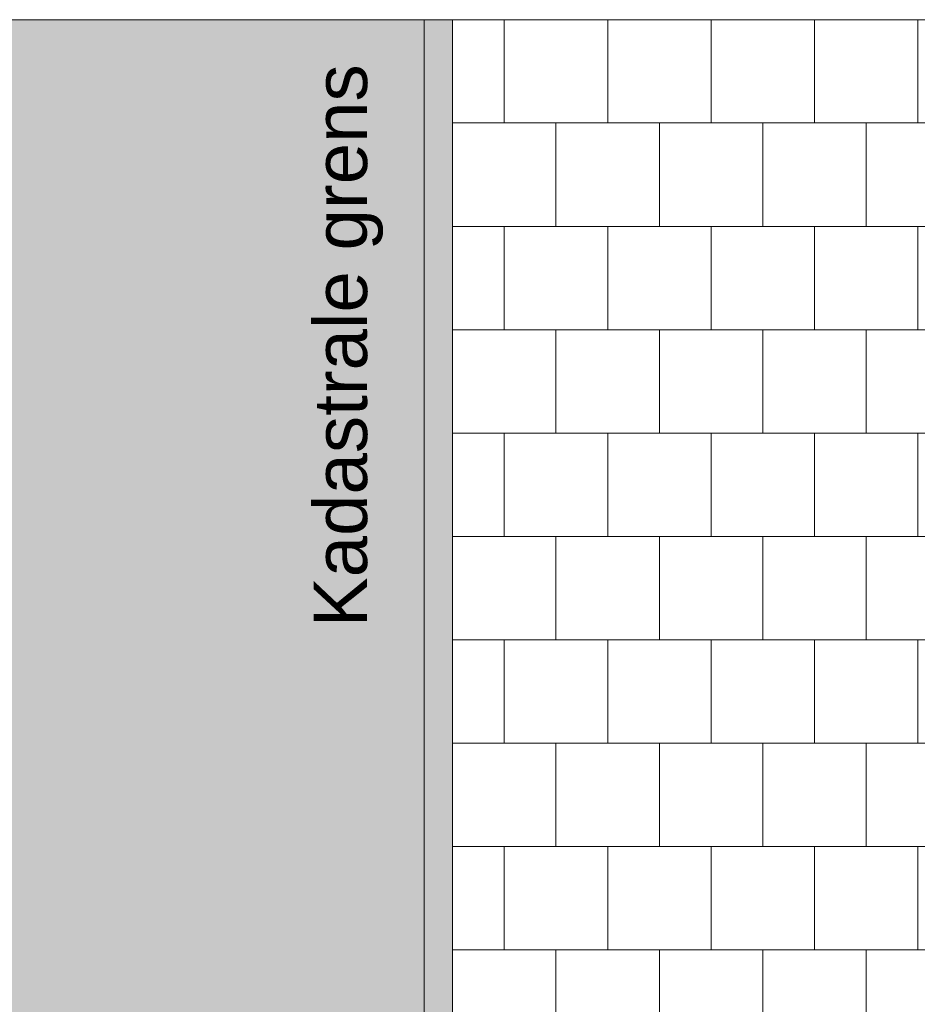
# Model space of a CAD drawing. Header units: metres. Extents: x 92403 to 95147, y 464428 to 465602.
# Tile 33 of 256: x 92430.23 to 92432.76, y 465040.13 to 465042.9. Entities that reach past the tile are written whole.
import ezdxf

# ---------------------------------------------------------------- set-up
doc = ezdxf.new("R2010")
doc.units = ezdxf.units.M
doc.linetypes.add('XX-PROJECTGRENS', pattern=[18, 12, -3, 0, -3])
doc.layers.add('X-XX-AL-RMB - profiel', color=7, linetype='CONTINUOUS', lineweight=9)
doc.styles.add('Leiden', font='isocp.shx')

msp = doc.modelspace()

# ---------------------------------------------------------------- hatches: boundary and pattern name
at = {"layer": 'X-XX-AL-RMB - profiel', "true_color": 0xcfc9ba, "transparency": 33554636}
h = msp.add_hatch(color=9, dxfattribs=at)
h.dxf.hatch_style = 1
h.paths.add_polyline_path([(92431.368658, 465042.900915), (92422.868658, 465042.900915), (92422.868658, 465039.035115), (92431.368658, 465039.035115)])
at = {"layer": 'X-XX-AL-RMB - profiel', "true_color": 0xb0b0b0}
h = msp.add_hatch(color=253, dxfattribs=at)
h.dxf.hatch_style = 1
h.paths.add_polyline_path([(92431.448658, 465042.900915), (92431.448658, 465039.035115), (92431.368658, 465039.035115), (92431.368658, 465042.900915)])
at = {"layer": 'X-XX-AL-RMB - profiel', "true_color": 0x000000}
h = msp.add_hatch(dxfattribs=at)
h.set_pattern_fill('AVH-TEGEL_300X300_HALFST', color=18, scale=0.97, angle=90, pattern_type=2)
h.set_pattern_definition([(90, (92431.44866, 465042.90092), (-0.1455, 0.291), [0.291, -0.291]), (180, (92431.44866, 465042.90092), (-4e-17, -0.291), [])])
h.paths.add_polyline_path([(92432.881907, 465042.900915), (92431.448658, 465042.900915), (92431.448658, 465039.035115), (92432.881907, 465039.035115)])

# ---------------------------------------------------------------- linework, layer by layer
at = {"layer": 'X-XX-AL-RMB - profiel'}
msp.add_lwpolyline([(92447.112818, 465042.900915), (92421.368658, 465042.900915), (92421.368658, 465039.035115), (92447.112818, 465039.035115)], dxfattribs=at)
at = {"layer": 'X-XX-AL-RMB - profiel', "color": 150, "linetype": 'XX-PROJECTGRENS', "true_color": 0x0078f0, "flags": 128}
msp.add_lwpolyline([(92431.368658, 465039.035115), (92431.368658, 465042.900915)], dxfattribs=at)
at = {"layer": 'X-XX-AL-RMB - profiel', "flags": 128}
msp.add_lwpolyline([(92431.448658, 465042.900915), (92431.448658, 465039.035115), (92431.368658, 465039.035115), (92431.368658, 465042.900915)], close=True, dxfattribs=at)

# ---------------------------------------------------------------- texts
at = {"layer": 'X-XX-AL-RMB - profiel', "linetype": 'Continuous', "ltscale": 1, "insert": (92431.058197, 465045.190854), "char_height": 0.15, "attachment_point": 3, "rotation": 90, "style": 'Leiden'}
msp.add_mtext_dynamic_manual_height_columns('\\pxql;{\\fArial|b0|i0|c0|p34;\\C0;Kadastrale grens}', width=3.99958028, gutter_width=6.25, heights=[5.650079], dxfattribs=at)

doc.saveas('drawing.dxf')
